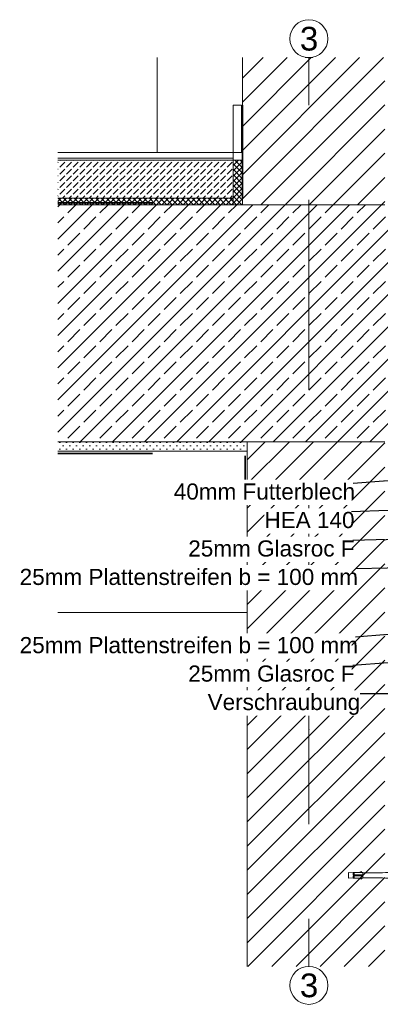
# Model space of a CAD drawing. Header units: metres. Extents: x 0 to 114, y 1 to 7.
# Tile 35 of 50: x 56.241 to 56.621, y 1.301 to 2.339. Entities that reach past the tile are written whole.
import ezdxf

# ---------------------------------------------------------------- set-up
doc = ezdxf.new("R2010")
doc.units = ezdxf.units.M
doc.header["$MEASUREMENT"] = 0
for name, pattern in [('Strichlinie doppelt', [0.109361, 0.052917, -0.021167, 0.014111, -0.021167]), ('Strichlinie eng', [0.023, 0.015, -0.008]), ('Wipeout_Contour', [1, 0, -1])]:
    doc.linetypes.add(name, pattern=pattern)
for name, color, linetype in [('152 - Bemaßung_ Beschriftung.Ausbau', 7, 'Continuous'), ('301 - Elemente.Linie', 7, 'Continuous'), ('451 - Universal.Achsen Raster', 7, 'Continuous'), ('603 - Struktur.Bodenplatte_ Decke Roh', 7, 'Continuous'), ('605 - Struktur.Wand Innen', 7, 'Continuous'), ('607 - Struktur.Stütze', 7, 'Continuous'), ('650 - Abdeckung.Fußboden Aufbau', 7, 'Continuous'), ('Neubau_653 - Abdeckung.TB Verkofferung', 7, 'Continuous')]:
    doc.layers.add(name, color=color, linetype=linetype)
doc.styles.add('ERSTELLTER_STIL_1', font='txt')
doc.dimstyles.new('ERSTELLTER_STIL__3', dxfattribs={"dimtxt": 0.18, "dimasz": 0.00912, "dimexe": 0.18, "dimexo": 0.0625, "dimgap": 0, "dimtad": 0, "dimtih": 1, "dimtoh": 1, "dimdec": 4, "dimzin": 0, "dimdsep": 46, "dimcen": 0.09, "dimadec": 0, "dimazin": 0, "dimtfac": 1, "dimtdec": 4, "dimtmove": 0, "dimatfit": 3, "dimldrblk": 'ARROWHEAD_11', "dimfxl": 1, "dimtolj": 1, "dimtzin": 0, "dimarcsym": 0})
pattern_1 = [(45, (48.8160647, -7.8005714), (-0.0028284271, 0.0028284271), []), (135, (48.8160647, -7.8005714), (0.0028284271, 0.0028284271), [])]
pattern_2 = [(45, (48.816065, -7.800571), (-0.012727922, 0.012727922), [])]

# ---------------------------------------------------------------- blocks, each defined once
blk = doc.blocks.new('ARROWHEAD_11')
at = {"color": 0, "linetype": 'Continuous', "lineweight": 0}
blk.add_line((0, 0), (-1, 0), dxfattribs=at)
at = {"color": 0, "linetype": 'Continuous', "lineweight": 0, "const_width": 0.25, "flags": 128}
blk.add_lwpolyline([(-0.125, 0, 1), (0.125, 0, 1)], format="xyb", close=True, dxfattribs=at)

msp = doc.modelspace()

# ---------------------------------------------------------------- hatches: boundary and pattern name
at = {"layer": '650 - Abdeckung.Fußboden Aufbau', "linetype": 'Continuous', "lineweight": 5}
h = msp.add_hatch(dxfattribs=at)
h.set_pattern_fill('Beton__unbewehrt_0009', color=1, style=0, pattern_type=2)
h.set_pattern_definition([(45, (48.816065, -7.800571), (-0.007071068, 0.007071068), [0.0075, -0.0025]), (45, (48.816065, -7.7935), (-0.007071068, 0.007071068), [0.0075, -0.0025])])
h.paths.add_polyline_path([(56.4661, 2.1914), (56.2811, 2.1914), (56.2811, 2.1514), (56.4661, 2.1514)])
h = msp.add_hatch(dxfattribs=at)
h.set_pattern_fill('Dämmung__hart_2_0009', color=1, style=0, pattern_type=2)
h.set_pattern_definition(pattern_1)
h.paths.add_polyline_path([(56.4761, 2.1444), (56.4661, 2.1444), (56.4661, 2.1914), (56.4761, 2.1914)])

# ---------------------------------------------------------------- linework, layer by layer
at = {"layer": '605 - Struktur.Wand Innen', "color": 1, "linetype": 'Continuous', "lineweight": 13, "flags": 128}
msp.add_lwpolyline([(56.4661, 2.1994), (56.4661, 2.1514)], dxfattribs=at)
at = {"layer": '607 - Struktur.Stütze', "color": 7, "linetype": 'Continuous', "lineweight": 13}
msp.add_line((56.3861, 2.1994), (56.3861, 2.2994), dxfattribs=at)
at = {"layer": '650 - Abdeckung.Fußboden Aufbau', "color": 1, "linetype": 'Continuous', "lineweight": 13}
for p, q in [((56.2811, 2.1994), (56.4661, 2.1994)), ((56.2811, 2.1934), (56.4661, 2.1934)), ((56.2811, 2.1914), (56.4661, 2.1914)), ((56.2811, 2.1514), (56.4661, 2.1514))]:
    msp.add_line(p, q, dxfattribs=at)
at = {"layer": '650 - Abdeckung.Fußboden Aufbau', "color": 1, "linetype": 'Continuous', "lineweight": 9, "flags": 128}
msp.add_lwpolyline([(56.4761, 2.1444), (56.4661, 2.1444), (56.4661, 2.1914), (56.4761, 2.1914)], close=True, dxfattribs=at)

# ---------------------------------------------------------------- texts
at = {"layer": '451 - Universal.Achsen Raster', "color": 160, "lineweight": 9, "true_color": 0x3232ff, "char_height": 0.025, "attachment_point": 1, "style": 'ERSTELLTER_STIL_1'}
for insert in [(56.5366, 2.3319), (56.5366, 1.3339)]:
    msp.add_mtext('\\A1;{\\pql;\\pt0;\\fArial|b0|i0|c0|p38;3}', dxfattribs=dict(at, insert=insert))

# ---------------------------------------------------------------- next in the draw order: wipeouts: each hides what was drawn before it
at = {"color": 254, "linetype": 'Wipeout_Contour', "lineweight": 0, "ltscale": 282.422612}
msp.add_wipeout([(56.2811, 1.8944), (56.4811, 1.8944), (56.6361, 1.8944), (56.6361, 2.1444), (56.2811, 2.1444)], dxfattribs=at).dxf.layer = '603 - Struktur.Bodenplatte_ Decke Roh'

# ---------------------------------------------------------------- next in the draw order: hatches: boundary and pattern name
at = {"layer": '603 - Struktur.Bodenplatte_ Decke Roh', "linetype": 'Continuous', "lineweight": 5}
h = msp.add_hatch(dxfattribs=at)
h.set_pattern_fill('Beton__Stahlbeton_0009', style=0, pattern_type=2)
h.set_pattern_definition([(45, (48.816065, -7.800571), (-0.016970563, 0.016970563), []), (45, (48.80758, -7.792086), (-0.016970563, 0.016970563), [0.018, -0.006])])
h.paths.add_polyline_path([(56.2811, 1.8944), (56.4811, 1.8944), (56.6361, 1.8944), (56.6361, 2.1444), (56.2811, 2.1444)])
h = msp.add_hatch(dxfattribs=at)
h.set_pattern_fill('Gips_0009', style=0, pattern_type=2)
h.set_pattern_definition([(45, (48.8160647, -7.8005714), (-0.003535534, 0.003535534), [0, -0.005])])
h.paths.add_polyline_path([(56.2811, 1.8844), (56.4811, 1.8844), (56.4811, 1.8944), (56.2811, 1.8944)])
at = {"layer": '650 - Abdeckung.Fußboden Aufbau', "linetype": 'Continuous', "lineweight": 5}
h = msp.add_hatch(dxfattribs=at)
h.set_pattern_fill('Dämmung__hart_2_0009', color=1, style=0, pattern_type=2)
h.set_pattern_definition(pattern_1)
h.paths.add_polyline_path([(56.4661, 2.1514), (56.2811, 2.1514), (56.2811, 2.1444), (56.4661, 2.1444)])

# ---------------------------------------------------------------- next in the draw order: linework, layer by layer
at = {"layer": '451 - Universal.Achsen Raster', "color": 160, "linetype": 'Strichlinie doppelt', "lineweight": 9, "true_color": 0x3232ff}
msp.add_point((56.5461, 2.0494), dxfattribs=at)
msp.add_point((56.5461, 2.0494), dxfattribs=at)

# ---------------------------------------------------------------- next in the draw order: wipeouts: each hides what was drawn before it
at = {"color": 254, "linetype": 'Wipeout_Contour', "lineweight": 0, "ltscale": 226.38763}
msp.add_wipeout([(56.4761, 2.1444), (56.6261, 2.1444), (56.6261, 2.2994), (56.4761, 2.2994)], dxfattribs=at).dxf.layer = '605 - Struktur.Wand Innen'
at = {"color": 254, "linetype": 'Wipeout_Contour', "lineweight": 0, "ltscale": 226.318}
msp.add_wipeout([(56.6261, 1.3414), (56.6261, 1.8944), (56.4811, 1.8944), (56.4811, 1.3414)], dxfattribs=at).dxf.layer = '605 - Struktur.Wand Innen'

# ---------------------------------------------------------------- next in the draw order: hatches: boundary and pattern name
at = {"layer": '605 - Struktur.Wand Innen', "linetype": 'Continuous', "lineweight": 5}
h = msp.add_hatch(dxfattribs=at)
h.set_pattern_fill('MW_Ziegel_0009', style=0, pattern_type=2)
h.set_pattern_definition(pattern_2)
h.paths.add_polyline_path([(56.4761, 2.1444), (56.6261, 2.1444), (56.6261, 2.2994), (56.4761, 2.2994)])
h = msp.add_hatch(dxfattribs=at)
h.set_pattern_fill('MW_Ziegel_0009', style=0, pattern_type=2)
h.set_pattern_definition(pattern_2)
h.paths.add_polyline_path([(56.6261, 1.3414), (56.6261, 1.8944), (56.4811, 1.8944), (56.4811, 1.3414)])

# ---------------------------------------------------------------- next in the draw order: linework, layer by layer
at = {"layer": '301 - Elemente.Linie', "color": 1, "linetype": 'Continuous', "lineweight": 5}
for p, q in [((56.5939, 1.4379), (56.5939, 1.4404)), ((56.5939, 1.4344), (56.5939, 1.4369)), ((56.6029, 1.4369), (56.6029, 1.4379))]:
    msp.add_line(p, q, dxfattribs=at)
at = {"layer": '301 - Elemente.Linie', "color": 92, "linetype": 'Strichlinie eng', "lineweight": 35, "true_color": 0x00be00, "flags": 128}
for points in [[(56.2811, 2.1464), (56.4761, 2.1464), (56.4761, 2.2494)], [(56.2811, 1.8822), (56.4787, 1.8822), (56.4787, 1.8322)]]:
    msp.add_lwpolyline(points, dxfattribs=at)
at = {"layer": '301 - Elemente.Linie', "color": 1, "linetype": 'Continuous', "lineweight": 13, "flags": 128}
msp.add_lwpolyline([(56.4749, 2.1994), (56.4661, 2.1994), (56.4661, 2.2494), (56.4749, 2.2494)], close=True, dxfattribs=at)
at = {"layer": '301 - Elemente.Linie', "color": 1, "linetype": 'Continuous', "lineweight": 5}
for points in [[(56.5929, 1.4349), (56.5879, 1.4344), (56.5879, 1.4404), (56.5929, 1.4399)], [(56.6019, 1.4404), (56.6016, 1.4414), (56.5989, 1.4404)], [(56.6019, 1.4344), (56.6016, 1.4334), (56.5989, 1.4344)]]:
    msp.add_lwpolyline(points, dxfattribs=at)
for points in [[(56.6029, 1.4379), (56.6029, 1.4404), (56.5929, 1.4404), (56.5929, 1.4379)], [(56.5929, 1.4344), (56.5929, 1.4369), (56.6029, 1.4369), (56.6029, 1.4344)]]:
    msp.add_lwpolyline(points, close=True, dxfattribs=at)
at = {"layer": '301 - Elemente.Linie', "color": 1, "linetype": 'Continuous', "lineweight": 5, "flags": 128}
for points in [[(56.6343, 1.4404), (56.6268, 1.4404), (56.6237, 1.4399), (56.6029, 1.4399)], [(56.6343, 1.4344), (56.6268, 1.4344), (56.6237, 1.4349), (56.6029, 1.4349)]]:
    msp.add_lwpolyline(points, dxfattribs=at)
at = {"layer": '451 - Universal.Achsen Raster', "color": 160, "linetype": 'Strichlinie doppelt', "lineweight": 9, "true_color": 0x3232ff}
for p, q in [((56.5461, 2.0494), (56.5461, 2.2994)), ((56.5461, 2.0494), (56.5461, 1.5914)), ((56.5461, 1.5914), (56.5461, 1.3414))]:
    msp.add_line(p, q, dxfattribs=at)
at = {"layer": '451 - Universal.Achsen Raster', "color": 160, "linetype": 'Continuous', "lineweight": 9, "true_color": 0x3232ff}
for centre in [(56.5461, 2.3194), (56.5461, 1.3214)]:
    msp.add_circle(centre, 0.02, dxfattribs=at)
at = {"layer": '451 - Universal.Achsen Raster', "color": 160, "linetype": 'Strichlinie doppelt', "lineweight": 9, "true_color": 0x3232ff}
msp.add_point((56.5461, 1.5914), dxfattribs=at)
msp.add_point((56.5461, 1.5914), dxfattribs=at)
at = {"layer": '603 - Struktur.Bodenplatte_ Decke Roh', "color": 7, "linetype": 'Continuous', "lineweight": 18}
for p, q in [((56.4761, 2.1444), (56.2811, 2.1444)), ((56.4811, 1.8944), (56.2811, 1.8944))]:
    msp.add_line(p, q, dxfattribs=at)
at = {"layer": '603 - Struktur.Bodenplatte_ Decke Roh', "color": 1, "linetype": 'Continuous', "lineweight": 13}
msp.add_line((56.4761, 2.1444), (56.2811, 2.1444), dxfattribs=at)
at = {"layer": '603 - Struktur.Bodenplatte_ Decke Roh', "color": 7, "linetype": 'Continuous', "lineweight": 5}
msp.add_line((56.4811, 1.8844), (56.2811, 1.8844), dxfattribs=at)
at = {"layer": '605 - Struktur.Wand Innen', "color": 7, "linetype": 'Continuous', "lineweight": 18}
for p, q in [((56.4761, 2.2994), (56.4761, 2.1444)), ((56.6261, 2.1444), (56.4761, 2.1444)), ((56.4811, 1.8944), (56.4811, 1.8844)), ((56.6261, 1.8944), (56.4811, 1.8944)), ((56.4811, 1.8844), (56.4811, 1.3414))]:
    msp.add_line(p, q, dxfattribs=at)
at = {"layer": 'Neubau_653 - Abdeckung.TB Verkofferung', "color": 1, "linetype": 'Continuous', "lineweight": 9}
msp.add_line((56.4811, 1.7144), (56.2811, 1.7144), dxfattribs=at)

# ---------------------------------------------------------------- next in the draw order: wipeouts: each hides what was drawn before it
at = {"color": 7, "linetype": 'Wipeout_Contour', "lineweight": 9, "ltscale": 226.117987}
msp.add_wipeout([(56.4035, 1.8544), (56.5911, 1.8544), (56.5911, 1.8277), (56.4035, 1.8277)], dxfattribs=at).dxf.layer = '152 - Bemaßung_ Beschriftung.Ausbau'
at = {"color": 7, "linetype": 'Wipeout_Contour', "lineweight": 9, "ltscale": 225.772898}
msp.add_wipeout([(56.2409, 1.6925), (56.5911, 1.6925), (56.5911, 1.6658), (56.2409, 1.6658)], dxfattribs=at).dxf.layer = '152 - Bemaßung_ Beschriftung.Ausbau'

# ---------------------------------------------------------------- next in the draw order: texts
at = {"layer": '152 - Bemaßung_ Beschriftung.Ausbau', "color": 7, "linetype": 'Continuous', "lineweight": 9, "char_height": 0.017, "attachment_point": 1, "style": 'ERSTELLTER_STIL_1'}
for s, insert in [('\\A1;{\\pql;\\fArial|b0|i0|c0|p38;40mm Futterblech}', (56.4035, 1.8505)), ('\\A1;{\\pql;\\fArial|b0|i0|c0|p38;25mm \\fArial|b0|i0|c0|p38;Plattenstreifen b = 100 mm}', (56.2409, 1.6886))]:
    msp.add_mtext(s, dxfattribs=dict(at, insert=insert))

# ---------------------------------------------------------------- next in the draw order: leaders
at = {"layer": '152 - Bemaßung_ Beschriftung.Ausbau', "color": 7, "linetype": 'Continuous', "lineweight": 9, "annotation_type": 0, "has_hookline": 1, "hookline_direction": 1}
for points, text_width in [([(56.6457, 1.8544), (56.5928, 1.8505)], 0.1893), ([(56.6457, 1.6925), (56.5954, 1.6886)], 0.3545)]:
    msp.add_leader(points, dimstyle='ERSTELLTER_STIL__3', dxfattribs=dict(at, text_width=text_width))

# ---------------------------------------------------------------- next in the draw order: wipeouts: each hides what was drawn before it
at = {"color": 7, "linetype": 'Wipeout_Contour', "lineweight": 9, "ltscale": 226.305437}
msp.add_wipeout([(56.4992, 1.8244), (56.5911, 1.8244), (56.5911, 1.7977), (56.4992, 1.7977)], dxfattribs=at).dxf.layer = '152 - Bemaßung_ Beschriftung.Ausbau'
at = {"color": 7, "linetype": 'Wipeout_Contour', "lineweight": 9, "ltscale": 226.12503}
msp.add_wipeout([(56.4188, 1.6625), (56.5911, 1.6625), (56.5911, 1.6358), (56.4188, 1.6358)], dxfattribs=at).dxf.layer = '152 - Bemaßung_ Beschriftung.Ausbau'

# ---------------------------------------------------------------- next in the draw order: texts
at = {"layer": '152 - Bemaßung_ Beschriftung.Ausbau', "color": 7, "linetype": 'Continuous', "lineweight": 9, "char_height": 0.017, "attachment_point": 1, "style": 'ERSTELLTER_STIL_1'}
for s, insert in [('\\A1;{\\pql;\\fArial|b0|i0|c0|p38;HEA 140}', (56.4992, 1.8205)), ('\\A1;{\\pql;\\fArial|b0|i0|c0|p38;25mm Glasroc F}', (56.4188, 1.6586))]:
    msp.add_mtext(s, dxfattribs=dict(at, insert=insert))

# ---------------------------------------------------------------- next in the draw order: leaders
at = {"layer": '152 - Bemaßung_ Beschriftung.Ausbau', "color": 7, "linetype": 'Continuous', "lineweight": 9, "annotation_type": 0, "has_hookline": 1, "hookline_direction": 1}
for points, text_width in [([(56.7014, 1.8244), (56.5911, 1.8205)], 0.0919), ([(56.6457, 1.6625), (56.5924, 1.6586)], 0.1736)]:
    msp.add_leader(points, dimstyle='ERSTELLTER_STIL__3', dxfattribs=dict(at, text_width=text_width))

# ---------------------------------------------------------------- next in the draw order: wipeouts: each hides what was drawn before it
at = {"color": 7, "linetype": 'Wipeout_Contour', "lineweight": 9, "ltscale": 226.141044}
msp.add_wipeout([(56.4188, 1.7944), (56.5911, 1.7944), (56.5911, 1.7677), (56.4188, 1.7677)], dxfattribs=at).dxf.layer = '152 - Bemaßung_ Beschriftung.Ausbau'
at = {"color": 7, "linetype": 'Wipeout_Contour', "lineweight": 9, "ltscale": 226.189971}
msp.add_wipeout([(56.4439, 1.6325), (56.6003, 1.6325), (56.6003, 1.6058), (56.4439, 1.6058)], dxfattribs=at).dxf.layer = '152 - Bemaßung_ Beschriftung.Ausbau'

# ---------------------------------------------------------------- next in the draw order: texts
at = {"layer": '152 - Bemaßung_ Beschriftung.Ausbau', "color": 7, "linetype": 'Continuous', "lineweight": 9, "char_height": 0.017, "style": 'ERSTELLTER_STIL_1'}
for s, insert, attachment_point in [('\\A1;{\\pql;\\fArial|b0|i0|c0|p38;25mm Glasroc F}', (56.4188, 1.7905), 1), ('\\A1;{\\pqr;\\fArial|b0|i0|c0|p38;Verschraubung}', (56.6003, 1.6286), 3)]:
    msp.add_mtext(s, dxfattribs=dict(at, insert=insert, attachment_point=attachment_point))

# ---------------------------------------------------------------- next in the draw order: leaders
at = {"layer": '152 - Bemaßung_ Beschriftung.Ausbau', "color": 7, "linetype": 'Continuous', "lineweight": 9, "annotation_type": 0, "has_hookline": 1, "hookline_direction": 1}
for points, text_width in [([(56.7797, 1.7944), (56.5924, 1.7905)], 0.1736), ([(56.6611, 1.6565), (56.6371, 1.6286), (56.6003, 1.6286)], 0.1592)]:
    msp.add_leader(points, dimstyle='ERSTELLTER_STIL__3', dxfattribs=dict(at, text_width=text_width))

# ---------------------------------------------------------------- next in the draw order: wipeouts: each hides what was drawn before it
at = {"color": 7, "linetype": 'Wipeout_Contour', "lineweight": 9, "ltscale": 225.781646}
msp.add_wipeout([(56.2409, 1.7644), (56.5911, 1.7644), (56.5911, 1.7377), (56.2409, 1.7377)], dxfattribs=at).dxf.layer = '152 - Bemaßung_ Beschriftung.Ausbau'

# ---------------------------------------------------------------- next in the draw order: texts
at = {"layer": '152 - Bemaßung_ Beschriftung.Ausbau', "color": 7, "linetype": 'Continuous', "lineweight": 9, "insert": (56.2409, 1.7605), "char_height": 0.017, "attachment_point": 1, "style": 'ERSTELLTER_STIL_1'}
msp.add_mtext('\\A1;{\\pql;\\fArial|b0|i0|c0|p38;25mm Plattenstreifen b = 100 mm}', dxfattribs=at)

# ---------------------------------------------------------------- next in the draw order: leaders
at = {"layer": '152 - Bemaßung_ Beschriftung.Ausbau', "color": 7, "linetype": 'Continuous', "lineweight": 9, "annotation_type": 0, "has_hookline": 1, "hookline_direction": 1, "text_width": 0.3545}
msp.add_leader([(56.7543, 1.7644), (56.5954, 1.7605)], dimstyle='ERSTELLTER_STIL__3', dxfattribs=at)

doc.saveas('drawing.dxf')
